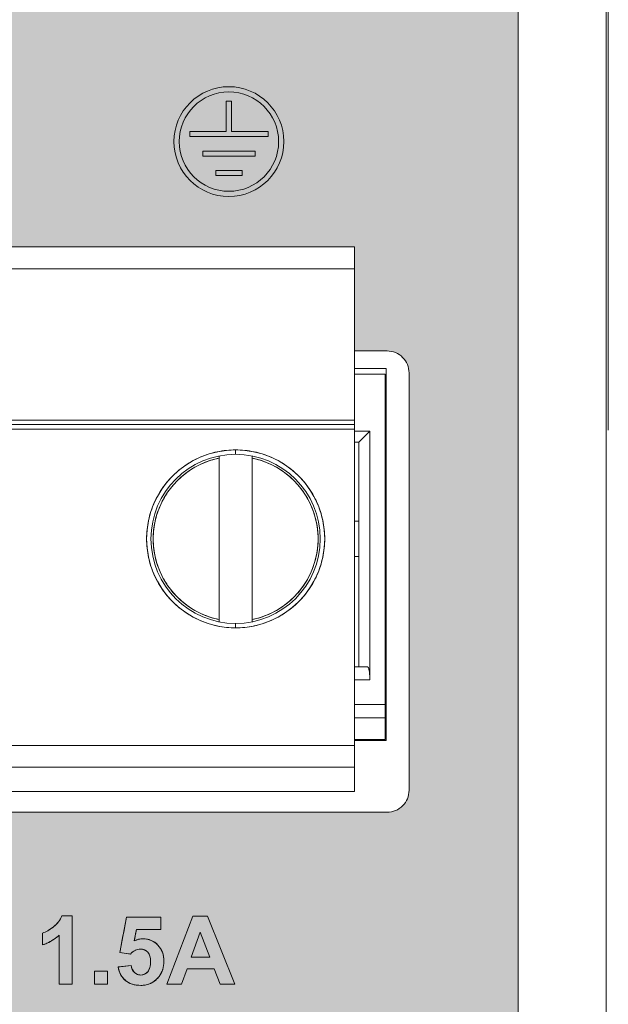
# Model space of a CAD drawing. Header units: millimetres. Extents: x 0 to 420, y 0 to 297.
# Tile 22 of 105: x 331 to 344, y 104 to 126. Entities that reach past the tile are written whole.
import ezdxf

# ---------------------------------------------------------------- set-up
doc = ezdxf.new("R2010")
doc.units = ezdxf.units.MM
doc.layers.get('0').update_dxf_attribs({"linetype": 'CONTINUOUS', "lineweight": 13})

msp = doc.modelspace()

# ---------------------------------------------------------------- hatches: boundary and pattern name
at = {"ltscale": 5}
h = msp.add_hatch(color=18, dxfattribs=at)
edge = h.paths.add_edge_path()
edge.add_spline(control_points=[(342.445, 127.215), (342.302, 130.449), (340.917, 139.569), (330.16, 144.431)], knot_values=[2.186625, 2.186625, 2.186625, 2.186625, 3, 3, 3, 3], degree=3, periodic=0)
edge.add_spline(control_points=[(330.16, 144.431), (315.698, 150.967), (313.283, 163.09), (312.945, 168.409)], knot_values=[3, 3, 3, 3, 3.765835, 3.765835, 3.765835, 3.765835], degree=3, periodic=0)
edge.add_line((312.945, 168.409), (312.945, 91.05))
edge.add_arc((313.945, 91.05), 1, 180, 270)
edge.add_line((313.945, 90.05), (341.445, 90.05))
edge.add_arc((341.445, 91.05), 1, 270, 360)
edge.add_line((342.445, 91.05), (342.445, 127.215))
h.paths.add_polyline_path([(338.721, 120.923), (338.721, 118.55), (339.465, 118.55, -0.414214), (339.965, 118.05), (339.965, 108.55, -0.414214), (339.465, 108.05), (317.425, 108.05, -0.414214), (316.925, 108.55), (316.925, 118.05, -0.414214), (317.425, 118.55), (318.081, 118.55), (318.081, 120.923)], flags=16)
h = msp.add_hatch(color=7)
edge = h.paths.add_edge_path()
edge.add_arc((335.868, 123.315), 1.25, 0, 360)
edge = h.paths.add_edge_path(flags=16)
edge.add_arc((335.868, 123.315), 1.131, 0, 360)
h.paths.add_polyline_path([(336.761, 123.428), (336.761, 123.547), (335.928, 123.547), (335.928, 124.237), (335.809, 124.237), (335.809, 123.547), (334.976, 123.547), (334.976, 123.428)], flags=0)
h.paths.add_polyline_path([(336.463, 122.982), (336.463, 123.101), (335.273, 123.101), (335.273, 122.982)], flags=0)
h.paths.add_polyline_path([(336.166, 122.541), (336.166, 122.66), (335.571, 122.66), (335.571, 122.541)], flags=0)
h.paths.add_polyline_path([(327.741, 122.544), (327.377, 122.544), (327.377, 124.484), (327.758, 124.484), (328.552, 123.188), (328.552, 124.484), (328.916, 124.484), (328.916, 122.544), (328.523, 122.544), (327.741, 123.809)])
h.paths.add_polyline_path([(321.113, 122.544), (319.747, 122.544), (319.747, 124.468), (320.139, 124.468), (320.139, 122.871), (321.113, 122.871)])

# ---------------------------------------------------------------- linework, layer by layer
at = {"color": 7, "linetype": 'Continuous'}
for p, q in [((344.445, 207.55), (344.445, 89.55)), ((342.445, 91.05), (342.445, 206.05)), ((344.495, 180.25), (344.495, 116.75)), ((332.306, 105.691), (332.066, 105.691)), ((332.306, 104.138), (332.306, 105.691)), ((333.54, 105.663), (333.388, 104.857)), ((334.323, 105.663), (333.54, 105.663)), ((334.323, 105.385), (334.323, 105.663)), ((335.049, 105.682), (334.456, 104.138)), ((335.383, 105.682), (335.049, 105.682)), ((336.005, 104.138), (335.383, 105.682)), ((333.717, 105.121), (333.764, 105.385)), ((333.764, 105.385), (334.323, 105.385)), ((331.629, 105.301), (331.629, 105.032)), ((332.011, 105.255), (332.011, 104.138)), ((335.01, 104.75), (335.218, 105.322)), ((335.218, 105.322), (335.433, 104.75)), ((333.388, 104.857), (333.628, 104.823)), ((335.433, 104.75), (335.01, 104.75)), ((333.646, 104.561), (333.351, 104.531)), ((334.789, 104.138), (334.916, 104.488)), ((334.916, 104.488), (335.535, 104.488)), ((335.535, 104.488), (335.67, 104.138)), ((333.106, 104.432), (332.812, 104.432)), ((332.812, 104.432), (332.812, 104.138)), ((333.106, 104.138), (333.106, 104.432)), ((332.011, 104.138), (332.306, 104.138)), ((332.812, 104.138), (333.106, 104.138)), ((334.456, 104.138), (334.789, 104.138)), ((335.67, 104.138), (336.005, 104.138))]:
    msp.add_line(p, q, dxfattribs=at)
at = {"color": 7}
for p, q in [((342.445, 127.215), (342.445, 91.05)), ((335.928, 124.237), (335.809, 124.237)), ((335.809, 124.237), (335.809, 123.547)), ((335.928, 123.547), (335.928, 124.237)), ((335.809, 123.547), (334.976, 123.547)), ((334.976, 123.547), (334.976, 123.428)), ((336.761, 123.547), (335.928, 123.547)), ((336.761, 123.428), (336.761, 123.547)), ((334.976, 123.428), (336.761, 123.428)), ((336.463, 123.101), (335.273, 123.101)), ((335.273, 123.101), (335.273, 122.982)), ((336.463, 122.982), (336.463, 123.101)), ((335.273, 122.982), (336.463, 122.982)), ((336.166, 122.66), (335.571, 122.66)), ((335.571, 122.66), (335.571, 122.541)), ((336.166, 122.541), (336.166, 122.66)), ((335.571, 122.541), (336.166, 122.541)), ((334.456, 104.138), (335.049, 105.682)), ((335.049, 105.682), (335.383, 105.682)), ((335.383, 105.682), (336.005, 104.138)), ((335.218, 105.322), (335.01, 104.75)), ((335.433, 104.75), (335.218, 105.322)), ((335.01, 104.75), (335.433, 104.75)), ((334.916, 104.488), (334.789, 104.138)), ((335.535, 104.488), (334.916, 104.488)), ((335.67, 104.138), (335.535, 104.488)), ((332.812, 104.138), (332.812, 104.432)), ((332.812, 104.432), (333.106, 104.432)), ((333.106, 104.432), (333.106, 104.138)), ((333.106, 104.138), (332.812, 104.138)), ((334.789, 104.138), (334.456, 104.138)), ((336.005, 104.138), (335.67, 104.138))]:
    msp.add_line(p, q, dxfattribs=at)
at = {"linetype": 'Continuous'}
for p, q in [((318.081, 120.923), (338.721, 120.923)), ((338.721, 120.923), (338.721, 108.523)), ((338.721, 120.423), (318.081, 120.423)), ((339.445, 118.15), (338.721, 118.15)), ((338.721, 118.15), (339.445, 118.15)), ((338.721, 118.15), (339.445, 118.15)), ((338.721, 118.15), (339.445, 118.15)), ((339.445, 110.15), (339.445, 118.15)), ((339.445, 118.15), (339.445, 118)), ((339.445, 118.15), (339.445, 109.68)), ((339.445, 118.15), (339.445, 109.68)), ((339.421, 118.023), (338.721, 118.023)), ((339.421, 109.703), (339.421, 118.023)), ((339.445, 118), (339.421, 118)), ((339.445, 118), (339.421, 118)), ((339.445, 118), (339.421, 118)), ((339.445, 109.68), (339.445, 118)), ((318.081, 116.973), (338.721, 116.973)), ((318.081, 116.873), (338.721, 116.873)), ((318.081, 116.773), (338.721, 116.773)), ((339.071, 116.723), (338.721, 116.723)), ((339.071, 116.723), (338.821, 116.473)), ((339.071, 111.063), (339.071, 116.723)), ((338.821, 116.473), (338.721, 116.473)), ((338.821, 111.363), (338.821, 116.473)), ((335.646, 112.388), (335.646, 116.159)), ((336.021, 116.198), (336.021, 116.298)), ((336.396, 116.159), (336.396, 112.388)), ((338.821, 114.673), (338.721, 114.673)), ((338.821, 113.873), (338.721, 113.873)), ((336.021, 112.248), (336.021, 112.348)), ((338.721, 111.363), (339.021, 111.363)), ((339.021, 111.363), (338.721, 111.363)), ((338.721, 111.063), (339.071, 111.063)), ((338.721, 110.503), (339.421, 110.503)), ((339.445, 110.38), (339.421, 110.38)), ((339.445, 110.38), (339.421, 110.38)), ((338.721, 110.203), (339.421, 110.203)), ((339.421, 110.203), (338.721, 110.203)), ((339.445, 110.15), (339.421, 110.15)), ((339.445, 110.15), (339.421, 110.15)), ((339.445, 110.15), (339.421, 110.15)), ((339.421, 110.15), (339.445, 110.15)), ((339.421, 109.703), (338.721, 109.703)), ((338.721, 109.68), (339.445, 109.68)), ((338.721, 109.68), (339.445, 109.68)), ((338.721, 109.68), (339.445, 109.68)), ((338.845, 109.68), (338.845, 109.703)), ((338.845, 109.68), (338.845, 109.703)), ((338.845, 109.68), (338.845, 109.703)), ((338.945, 109.68), (338.945, 109.703)), ((338.945, 109.68), (338.945, 109.703)), ((338.945, 109.68), (338.945, 109.703)), ((339.145, 109.68), (339.145, 109.703)), ((339.145, 109.68), (339.145, 109.703)), ((339.145, 109.68), (339.145, 109.703)), ((339.345, 109.68), (339.345, 109.703)), ((339.345, 109.68), (339.345, 109.703)), ((339.345, 109.68), (339.345, 109.703)), ((338.721, 109.573), (318.081, 109.573)), ((318.081, 109.073), (338.721, 109.073)), ((318.081, 108.523), (338.721, 108.523))]:
    msp.add_line(p, q, dxfattribs=at)
at = {"ltscale": 5}
msp.add_lwpolyline([(338.721, 118.55), (338.721, 120.923), (318.081, 120.923), (318.081, 118.55)], dxfattribs=at)
msp.add_lwpolyline([(316.925, 118.05, -0.414214), (317.425, 118.55), (318.081, 118.55), (317.425, 118.55, 0.414214), (316.925, 118.05), (316.925, 108.55, 0.414214), (317.425, 108.05), (339.465, 108.05, 0.414214), (339.965, 108.55), (339.965, 118.05, 0.414214), (339.465, 118.55), (338.721, 118.55), (339.465, 118.55, -0.414214), (339.965, 118.05)], format="xyb", dxfattribs=at)
at = {"color": 7}
for radius in [1.25, 1.131]:
    msp.add_circle((335.868, 123.315), radius, dxfattribs=at)
at = {"linetype": 'Continuous'}
for radius in [2.025, 1.925]:
    msp.add_circle((336.021, 114.273), radius, dxfattribs=at)
for start, end in [(101.537, 258.463), (281.537, 78.463)]:
    msp.add_arc((336.021, 114.273), 1.875, start, end, dxfattribs=at)
at = {"linetype": 'Continuous', "lineweight": 0}
for points, knots in [([(335.602, 116.255), (335.464, 116.225), (335.194, 116.138), (334.824, 115.925), (334.506, 115.64), (334.255, 115.294), (334.081, 114.904), (333.993, 114.487), (333.993, 114.06), (334.082, 113.642), (334.255, 113.252), (334.507, 112.907), (334.825, 112.621), (335.194, 112.409), (335.465, 112.321), (335.602, 112.292)], [0, 0, 0, 0, 0.422269, 0.846249, 1.270077, 1.693997, 2.117878, 2.541774, 2.965664, 3.389559, 3.813441, 4.237362, 4.661182, 5.085197, 5.507141, 5.507141, 5.507141, 5.507141]), ([(335.646, 116.159), (335.646, 116.156), (335.646, 116.14), (335.646, 116.124), (335.646, 116.111)], [0, 0, 0, 0, 0.00908065, 0.0484686, 0.0484686, 0.0484686, 0.0484686]), ([(336.396, 116.111), (336.396, 116.124), (336.396, 116.14), (336.396, 116.156), (336.396, 116.159)], [0, 0, 0, 0, 0.03947861, 0.0484686, 0.0484686, 0.0484686, 0.0484686]), ([(336.441, 112.292), (336.578, 112.321), (336.849, 112.409), (337.218, 112.622), (337.536, 112.907), (337.787, 113.252), (337.961, 113.642), (338.05, 114.06), (338.05, 114.487), (337.961, 114.905), (337.787, 115.295), (337.536, 115.64), (337.218, 115.925), (336.849, 116.138), (336.578, 116.225), (336.44, 116.255)], [0, 0, 0, 0, 0.422269, 0.846249, 1.270077, 1.693997, 2.117878, 2.541774, 2.965664, 3.389559, 3.813441, 4.237362, 4.661182, 5.085197, 5.507141, 5.507141, 5.507141, 5.507141]), ([(335.272, 112.555), (335.152, 112.607), (334.921, 112.738), (334.624, 113.002), (334.389, 113.323), (334.226, 113.686), (334.143, 114.075), (334.143, 114.473), (334.226, 114.862), (334.389, 115.224), (334.625, 115.545), (334.921, 115.809), (335.152, 115.94), (335.272, 115.992)], [0, 0, 0, 0, 0.393464, 0.788447, 1.183286, 1.578213, 1.973102, 2.368008, 2.762898, 3.157826, 3.552657, 3.947674, 4.34083, 4.34083, 4.34083, 4.34083]), ([(336.771, 115.992), (336.891, 115.94), (337.121, 115.809), (337.418, 115.545), (337.654, 115.224), (337.816, 114.861), (337.9, 114.472), (337.9, 114.074), (337.816, 113.685), (337.653, 113.322), (337.418, 113.002), (337.121, 112.738), (336.891, 112.607), (336.77, 112.555)], [0, 0, 0, 0, 0.393464, 0.788447, 1.183286, 1.578213, 1.973102, 2.368008, 2.762898, 3.157826, 3.552657, 3.947674, 4.34083, 4.34083, 4.34083, 4.34083]), ([(335.646, 112.436), (335.646, 112.423), (335.646, 112.407), (335.646, 112.391), (335.646, 112.388)], [0, 0, 0, 0, 0.03947861, 0.0484686, 0.0484686, 0.0484686, 0.0484686]), ([(336.396, 112.388), (336.396, 112.391), (336.396, 112.407), (336.396, 112.423), (336.396, 112.436)], [0, 0, 0, 0, 0.00908065, 0.0484686, 0.0484686, 0.0484686, 0.0484686])]:
    msp.add_open_spline(points, degree=3, knots=knots, dxfattribs=at)
for points in [[(335.272, 115.992), (335.392, 116.044), (335.518, 116.084), (335.646, 116.111)], [(336.021, 116.298), (335.881, 116.298), (335.739, 116.284), (335.602, 116.255)], [(336.44, 116.255), (336.303, 116.284), (336.162, 116.298), (336.021, 116.298)], [(336.396, 116.111), (336.525, 116.084), (336.651, 116.044), (336.771, 115.992)], [(335.646, 112.436), (335.518, 112.462), (335.392, 112.502), (335.272, 112.555)], [(336.77, 112.555), (336.651, 112.502), (336.524, 112.462), (336.396, 112.436)], [(335.602, 112.292), (335.74, 112.263), (335.881, 112.248), (336.021, 112.248)], [(336.021, 112.248), (336.162, 112.248), (336.303, 112.263), (336.441, 112.292)], [(339.021, 111.363), (339.028, 111.363), (339.034, 111.355), (339.037, 111.349)], [(339.037, 111.349), (339.034, 111.355), (339.028, 111.363), (339.021, 111.363)], [(339.037, 111.349), (339.042, 111.339), (339.045, 111.329), (339.048, 111.319)], [(339.048, 111.319), (339.045, 111.329), (339.042, 111.339), (339.037, 111.349)], [(339.048, 111.319), (339.049, 111.315), (339.05, 111.31), (339.051, 111.306)], [(339.051, 111.306), (339.05, 111.31), (339.049, 111.315), (339.048, 111.319)], [(339.051, 111.306), (339.055, 111.283), (339.059, 111.261), (339.062, 111.239)], [(339.062, 111.239), (339.059, 111.261), (339.055, 111.283), (339.051, 111.306)], [(339.062, 111.239), (339.062, 111.236), (339.063, 111.233), (339.063, 111.23)], [(339.063, 111.23), (339.063, 111.233), (339.062, 111.236), (339.062, 111.239)], [(339.063, 111.23), (339.066, 111.205), (339.068, 111.18), (339.069, 111.155)], [(339.069, 111.155), (339.068, 111.18), (339.066, 111.205), (339.063, 111.23)], [(339.069, 111.155), (339.07, 111.124), (339.071, 111.094), (339.071, 111.063)], [(339.071, 111.063), (339.071, 111.094), (339.07, 111.124), (339.069, 111.155)]]:
    msp.add_open_spline(points, degree=3, dxfattribs=at)
at = {"color": 7, "linetype": 'Continuous', "lineweight": 0}
for points, knots in [([(331.806, 105.389), (331.832, 105.406), (331.9, 105.456), (331.999, 105.551), (332.049, 105.644), (332.066, 105.691)], [0, 0, 0, 0, 0.0924292, 0.2544309, 0.4046148, 0.4046148, 0.4046148, 0.4046148]), ([(331.966, 105.524, 45.029), (331.976, 105.535, 45.029), (332.017, 105.586, 45.029), (332.049, 105.644, 45.029), (332.066, 105.691, 45.029)], [0, 0, 0, 0, 0.04481, 0.194994, 0.194994, 0.194994, 0.194994]), ([(332.066, 105.691, 45.029), (332.079, 105.691, 45.029), (332.159, 105.691, 45.029), (332.239, 105.691, 45.029), (332.306, 105.691, 45.029)], [0, 0, 0, 0, 0.0374879, 0.2399226, 0.2399226, 0.2399226, 0.2399226]), ([(332.306, 105.691, 45.029), (332.306, 105.61, 45.029), (332.306, 105.092, 45.029), (332.306, 104.575, 45.029), (332.306, 104.138, 45.029)], [0, 0, 0, 0, 0.242633, 1.552851, 1.552851, 1.552851, 1.552851]), ([(333.388, 104.857, 45.029), (333.396, 104.899, 45.029), (333.446, 105.168, 45.029), (333.497, 105.436, 45.029), (333.54, 105.663, 45.029)], [0, 0, 0, 0, 0.1280769, 0.8196922, 0.8196922, 0.8196922, 0.8196922]), ([(333.54, 105.663, 45.029), (333.581, 105.663, 45.029), (333.842, 105.663, 45.029), (334.103, 105.663, 45.029), (334.323, 105.663, 45.029)], [0, 0, 0, 0, 0.1224328, 0.7835698, 0.7835698, 0.7835698, 0.7835698]), ([(334.323, 105.663, 45.029), (334.323, 105.648, 45.029), (334.323, 105.555, 45.029), (334.323, 105.463, 45.029), (334.323, 105.385, 45.029)], [0, 0, 0, 0, 0.043459, 0.2781374, 0.2781374, 0.2781374, 0.2781374]), ([(331.629, 105.301), (331.671, 105.314), (331.731, 105.343), (331.788, 105.377), (331.806, 105.389)], [0, 0, 0, 0, 0.1320357, 0.1977815, 0.1977815, 0.1977815, 0.1977815]), ([(331.629, 105.301, 45.029), (331.671, 105.314, 45.029), (331.731, 105.343, 45.029), (331.787, 105.377, 45.029), (331.806, 105.389, 45.029)], [0, 0, 0, 0, 0.1320357, 0.1974115, 0.1974115, 0.1974115, 0.1974115]), ([(333.764, 105.385, 45.029), (333.762, 105.371, 45.029), (333.746, 105.283, 45.029), (333.731, 105.195, 45.029), (333.717, 105.121, 45.029)], [0, 0, 0, 0, 0.0418247, 0.2676783, 0.2676783, 0.2676783, 0.2676783]), ([(334.323, 105.385, 45.029), (334.294, 105.385, 45.029), (334.108, 105.385, 45.029), (333.922, 105.385, 45.029), (333.764, 105.385, 45.029)], [0, 0, 0, 0, 0.0873333, 0.5589332, 0.5589332, 0.5589332, 0.5589332]), ([(331.629, 105.032, 45.029), (331.629, 105.046, 45.029), (331.629, 105.135, 45.029), (331.629, 105.225, 45.029), (331.629, 105.301, 45.029)], [0, 0, 0, 0, 0.0420571, 0.2691652, 0.2691652, 0.2691652, 0.2691652]), ([(332.011, 104.138, 45.029), (332.011, 104.196, 45.029), (332.011, 104.569, 45.029), (332.011, 104.941, 45.029), (332.011, 105.255, 45.029)], [0, 0, 0, 0, 0.174563, 1.117202, 1.117202, 1.117202, 1.117202]), ([(333.717, 105.121), (333.779, 105.153), (333.971, 105.203), (334.234, 105.086), (334.371, 104.862), (334.4, 104.664), (334.373, 104.472), (334.308, 104.348), (334.26, 104.289), (334.249, 104.277)], [0, 0, 0, 0, 0.208178, 0.571973, 0.766015, 0.976461, 1.159585, 1.340578, 1.387928, 1.387928, 1.387928, 1.387928]), ([(333.891, 105.17, 45.029), (333.901, 105.171, 45.029), (333.962, 105.173, 45.029), (334.023, 105.161, 45.029), (334.072, 105.144, 45.029)], [0, 0, 0, 0, 0.0280348, 0.1830543, 0.1830543, 0.1830543, 0.1830543]), ([(333.865, 104.936), (333.862, 104.936), (333.818, 104.937), (333.727, 104.914), (333.658, 104.857), (333.628, 104.823)], [0, 0, 0, 0, 0.007719, 0.1323439, 0.2699581, 0.2699581, 0.2699581, 0.2699581]), ([(333.741, 104.91, 45.029), (333.739, 104.909, 45.029), (333.696, 104.888, 45.029), (333.658, 104.857, 45.029), (333.628, 104.823, 45.029)], [0, 0, 0, 0, 0.0055622, 0.1431764, 0.1431764, 0.1431764, 0.1431764]), ([(333.865, 104.936, 45.029), (333.862, 104.936, 45.029), (333.82, 104.937, 45.029), (333.777, 104.927, 45.029), (333.741, 104.91, 45.029)], [0, 0, 0, 0, 0.0078799, 0.1270871, 0.1270871, 0.1270871, 0.1270871]), ([(334.051, 104.824), (334.043, 104.838), (334.001, 104.9), (333.923, 104.933), (333.865, 104.936)], [0, 0, 0, 0, 0.0485075, 0.2223122, 0.2223122, 0.2223122, 0.2223122]), ([(334.051, 104.824, 45.029), (334.043, 104.838, 45.029), (334.023, 104.869, 45.029), (333.993, 104.892, 45.029), (333.976, 104.902, 45.029)], [0, 0, 0, 0, 0.0487038, 0.1097261, 0.1097261, 0.1097261, 0.1097261]), ([(334.348, 104.885, 45.029), (334.351, 104.877, 45.029), (334.377, 104.811, 45.029), (334.389, 104.738, 45.029), (334.39, 104.674, 45.029)], [0, 0, 0, 0, 0.0236189, 0.2151868, 0.2151868, 0.2151868, 0.2151868]), ([(333.628, 104.823, 45.029), (333.615, 104.824, 45.029), (333.535, 104.836, 45.029), (333.455, 104.847, 45.029), (333.388, 104.857, 45.029)], [0, 0, 0, 0, 0.0378491, 0.2422344, 0.2422344, 0.2422344, 0.2422344]), ([(334.048, 104.459), (334.058, 104.477), (334.082, 104.538), (334.09, 104.63), (334.086, 104.7), (334.082, 104.725)], [0, 0, 0, 0, 0.0617777, 0.1960434, 0.2713268, 0.2713268, 0.2713268, 0.2713268]), ([(334.082, 104.725), (334.08, 104.741), (334.072, 104.775), (334.059, 104.808), (334.051, 104.824)], [0, 0, 0, 0, 0.0505599, 0.104598, 0.104598, 0.104598, 0.104598]), ([(334.082, 104.725, 45.029), (334.08, 104.741, 45.029), (334.072, 104.775, 45.029), (334.059, 104.808, 45.029), (334.051, 104.824, 45.029)], [0, 0, 0, 0, 0.0502982, 0.1041397, 0.1041397, 0.1041397, 0.1041397]), ([(334.084, 104.582, 45.029), (334.087, 104.604, 45.029), (334.088, 104.652, 45.029), (334.086, 104.7, 45.029), (334.082, 104.725, 45.029)], [0, 0, 0, 0, 0.0676757, 0.1432208, 0.1432208, 0.1432208, 0.1432208]), ([(334.39, 104.674, 45.029), (334.391, 104.668, 45.029), (334.391, 104.601, 45.029), (334.381, 104.527, 45.029), (334.36, 104.464, 45.029), (334.358, 104.459, 45.029)], [0, 0, 0, 0, 0.0191343, 0.2022578, 0.2179978, 0.2179978, 0.2179978, 0.2179978]), ([(333.351, 104.531, 45.029), (333.367, 104.532, 45.029), (333.465, 104.542, 45.029), (333.563, 104.553, 45.029), (333.646, 104.561, 45.029)], [0, 0, 0, 0, 0.0462559, 0.2960377, 0.2960377, 0.2960377, 0.2960377]), ([(333.894, 104.111), (333.883, 104.11), (333.807, 104.109), (333.67, 104.126), (333.472, 104.231), (333.39, 104.375), (333.365, 104.466)], [0, 0, 0, 0, 0.03183, 0.2283926, 0.4057941, 0.6886254, 0.6886254, 0.6886254, 0.6886254]), ([(333.646, 104.561), (333.654, 104.504), (333.7, 104.393), (333.871, 104.32), (334, 104.385), (334.041, 104.446), (334.048, 104.459)], [0, 0, 0, 0, 0.1743427, 0.329229, 0.5037215, 0.549147, 0.549147, 0.549147, 0.549147]), ([(333.97, 104.377, 45.029), (333.989, 104.389, 45.029), (334.019, 104.414, 45.029), (334.041, 104.446, 45.029), (334.048, 104.459, 45.029)], [0, 0, 0, 0, 0.0687792, 0.1140578, 0.1140578, 0.1140578, 0.1140578]), ([(334.358, 104.459, 45.029), (334.339, 104.407, 45.029), (334.305, 104.344, 45.029), (334.26, 104.289, 45.029), (334.25, 104.277, 45.029)], [0, 0, 0, 0, 0.1654542, 0.2124892, 0.2124892, 0.2124892, 0.2124892]), ([(333.527, 104.213, 45.029), (333.522, 104.217, 45.029), (333.477, 104.254, 45.029), (333.44, 104.301, 45.029), (333.415, 104.346, 45.029)], [0, 0, 0, 0, 0.0182719, 0.1739057, 0.1739057, 0.1739057, 0.1739057]), ([(333.691, 104.131, 45.029), (333.683, 104.134, 45.029), (333.625, 104.151, 45.029), (333.568, 104.18, 45.029), (333.527, 104.213, 45.029)], [0, 0, 0, 0, 0.0249795, 0.1844471, 0.1844471, 0.1844471, 0.1844471]), ([(332.306, 104.138, 45.029), (332.291, 104.138, 45.029), (332.192, 104.138, 45.029), (332.094, 104.138, 45.029), (332.011, 104.138, 45.029)], [0, 0, 0, 0, 0.046107, 0.2950848, 0.2950848, 0.2950848, 0.2950848]), ([(333.894, 104.111, 45.029), (333.884, 104.11, 45.029), (333.816, 104.109, 45.029), (333.747, 104.116, 45.029), (333.691, 104.131, 45.029)], [0, 0, 0, 0, 0.0322982, 0.2041928, 0.2041928, 0.2041928, 0.2041928]), ([(334.087, 104.155), (334.055, 104.141), (333.992, 104.12), (333.925, 104.113), (333.894, 104.111)], [0, 0, 0, 0, 0.1038472, 0.1988121, 0.1988121, 0.1988121, 0.1988121]), ([(334.086, 104.155, 45.029), (334.055, 104.141, 45.029), (333.992, 104.12, 45.029), (333.926, 104.113, 45.029), (333.894, 104.111, 45.029)], [0, 0, 0, 0, 0.1034434, 0.1979413, 0.1979413, 0.1979413, 0.1979413])]:
    msp.add_open_spline(points, degree=3, knots=knots, dxfattribs=at)
at = {"color": 7}
for points in [[(331.881, 105.444), (331.971, 105.515), (332.032, 105.597), (332.066, 105.691)], [(332.066, 105.691), (332.066, 105.691), (332.306, 105.691), (332.306, 105.691)], [(332.306, 105.691), (332.306, 105.691), (332.306, 104.138), (332.306, 104.138)], [(333.388, 104.857), (333.388, 104.857), (333.54, 105.663), (333.54, 105.663)], [(333.54, 105.663), (333.54, 105.663), (334.323, 105.663), (334.323, 105.663)], [(334.323, 105.663), (334.323, 105.663), (334.323, 105.385), (334.323, 105.385)], [(331.629, 105.301), (331.706, 105.325), (331.79, 105.373), (331.881, 105.444)], [(333.764, 105.385), (333.764, 105.385), (333.717, 105.121), (333.717, 105.121)], [(334.323, 105.385), (334.323, 105.385), (333.764, 105.385), (333.764, 105.385)], [(331.629, 105.032), (331.629, 105.032), (331.629, 105.301), (331.629, 105.301)], [(332.011, 105.255), (331.903, 105.155), (331.776, 105.079), (331.629, 105.032)], [(332.011, 104.138), (332.011, 104.138), (332.011, 105.255), (332.011, 105.255)], [(333.628, 104.823), (333.628, 104.823), (333.388, 104.857), (333.388, 104.857)], [(333.351, 104.531), (333.351, 104.531), (333.646, 104.561), (333.646, 104.561)], [(333.512, 104.225), (333.423, 104.3), (333.37, 104.403), (333.351, 104.531)], [(333.646, 104.561), (333.655, 104.496), (333.68, 104.442), (333.721, 104.404)], [(332.306, 104.138), (332.306, 104.138), (332.011, 104.138), (332.011, 104.138)]]:
    msp.add_open_spline(points, degree=3, dxfattribs=at)
at = {"color": 7, "linetype": 'Continuous', "lineweight": 0, "extrusion": (-6.369e-13, 7.641e-13, -1)}
msp.add_open_spline([(331.806, 105.389, 45.029), (331.832, 105.406, 45.029), (331.888, 105.447, 45.029), (331.94, 105.495, 45.029), (331.966, 105.524, 45.029)], degree=3, knots=[0, 0, 0, 0, 0.0927989, 0.2102615, 0.2102615, 0.2102615, 0.2102615], dxfattribs=at)
at = {"color": 7, "linetype": 'Continuous', "lineweight": 0}
for points in [[(331.898, 105.165), (331.844, 105.127), (331.785, 105.095), (331.725, 105.068)], [(331.898, 105.165, 45.029), (331.857, 105.137, 45.029), (331.814, 105.111, 45.029), (331.769, 105.089, 45.029)], [(332.011, 105.255), (331.976, 105.222), (331.938, 105.192), (331.898, 105.165)], [(332.011, 105.255, 45.029), (331.976, 105.223, 45.029), (331.938, 105.192, 45.029), (331.898, 105.165, 45.029)], [(333.717, 105.121, 45.029), (333.771, 105.149, 45.029), (333.831, 105.166, 45.029), (333.891, 105.17, 45.029)], [(334.072, 105.144, 45.029), (334.132, 105.122, 45.029), (334.188, 105.088, 45.029), (334.235, 105.045, 45.029)], [(331.769, 105.089, 45.029), (331.724, 105.066, 45.029), (331.677, 105.047, 45.029), (331.629, 105.032, 45.029)], [(331.725, 105.068), (331.694, 105.054), (331.662, 105.042), (331.629, 105.032)], [(333.976, 104.902, 45.029), (333.943, 104.922, 45.029), (333.904, 104.934, 45.029), (333.865, 104.936, 45.029)], [(333.365, 104.466), (333.359, 104.487), (333.355, 104.509), (333.351, 104.531)], [(333.415, 104.346, 45.029), (333.382, 104.402, 45.029), (333.361, 104.466, 45.029), (333.351, 104.531, 45.029)], [(333.646, 104.561, 45.029), (333.651, 104.521, 45.029), (333.665, 104.48, 45.029), (333.688, 104.445, 45.029)], [(333.868, 104.346, 45.029), (333.904, 104.347, 45.029), (333.939, 104.359, 45.029), (333.97, 104.377, 45.029)], [(334.249, 104.277), (334.207, 104.23), (334.156, 104.189), (334.099, 104.161)], [(334.25, 104.277, 45.029), (334.208, 104.23, 45.029), (334.157, 104.189, 45.029), (334.1, 104.161, 45.029)], [(334.1, 104.161, 45.029), (334.095, 104.159, 45.029), (334.091, 104.157, 45.029), (334.086, 104.155, 45.029)], [(334.099, 104.161), (334.095, 104.159), (334.091, 104.157), (334.087, 104.155)]]:
    msp.add_open_spline(points, degree=3, dxfattribs=at)
at = {"color": 7}
for points, knots in [([(333.717, 105.121), (333.783, 105.155), (333.851, 105.171), (333.919, 105.171), (334.05, 105.171), (334.161, 105.123), (334.253, 105.027)], [14, 14, 14, 14, 15, 15, 15, 16, 16, 16, 16]), ([(334.023, 104.864), (333.981, 104.911), (333.926, 104.936), (333.857, 104.936), (333.772, 104.936), (333.696, 104.898), (333.628, 104.823)], [6, 6, 6, 6, 7, 7, 7, 8, 8, 8, 8]), ([(334.253, 105.027), (334.345, 104.932), (334.391, 104.808), (334.391, 104.655), (334.391, 104.527), (334.354, 104.415), (334.279, 104.314)], [16, 16, 16, 16, 17, 17, 17, 18, 18, 18, 18]), ([(334.022, 104.422), (334.066, 104.472), (334.087, 104.548), (334.087, 104.649), (334.087, 104.744), (334.066, 104.816), (334.023, 104.864)], [4, 4, 4, 4, 5, 5, 5, 6, 6, 6, 6]), ([(334.279, 104.314), (334.18, 104.178), (334.039, 104.11), (333.862, 104.11), (333.72, 104.11), (333.602, 104.148), (333.512, 104.225)], [18, 18, 18, 18, 19, 19, 19, 20, 20, 20, 20]), ([(333.721, 104.404), (333.763, 104.365), (333.811, 104.346), (333.865, 104.346), (333.927, 104.346), (333.98, 104.371), (334.022, 104.422)], [2, 2, 2, 2, 3, 3, 3, 4, 4, 4, 4])]:
    msp.add_open_spline(points, degree=3, knots=knots, dxfattribs=at)
at = {"color": 7, "linetype": 'Continuous', "lineweight": 0, "extrusion": (6.52e-14, -2e-14, -1)}
msp.add_open_spline([(334.048, 104.459, 45.029), (334.058, 104.477, 45.029), (334.074, 104.517, 45.029), (334.082, 104.56, 45.029), (334.084, 104.582, 45.029)], degree=3, knots=[0, 0, 0, 0, 0.0619243, 0.1288645, 0.1288645, 0.1288645, 0.1288645], dxfattribs=at)
at = {"color": 7, "linetype": 'Continuous', "lineweight": 0, "extrusion": (2.462e-13, 1.1159e-12, -1)}
msp.add_open_spline([(333.767, 104.371, 45.029), (333.797, 104.355, 45.029), (333.833, 104.345, 45.029), (333.867, 104.346, 45.029), (333.868, 104.346, 45.029)], degree=3, knots=[0, 0, 0, 0, 0.100488, 0.1040084, 0.1040084, 0.1040084, 0.1040084], dxfattribs=at)

doc.saveas('drawing.dxf')
